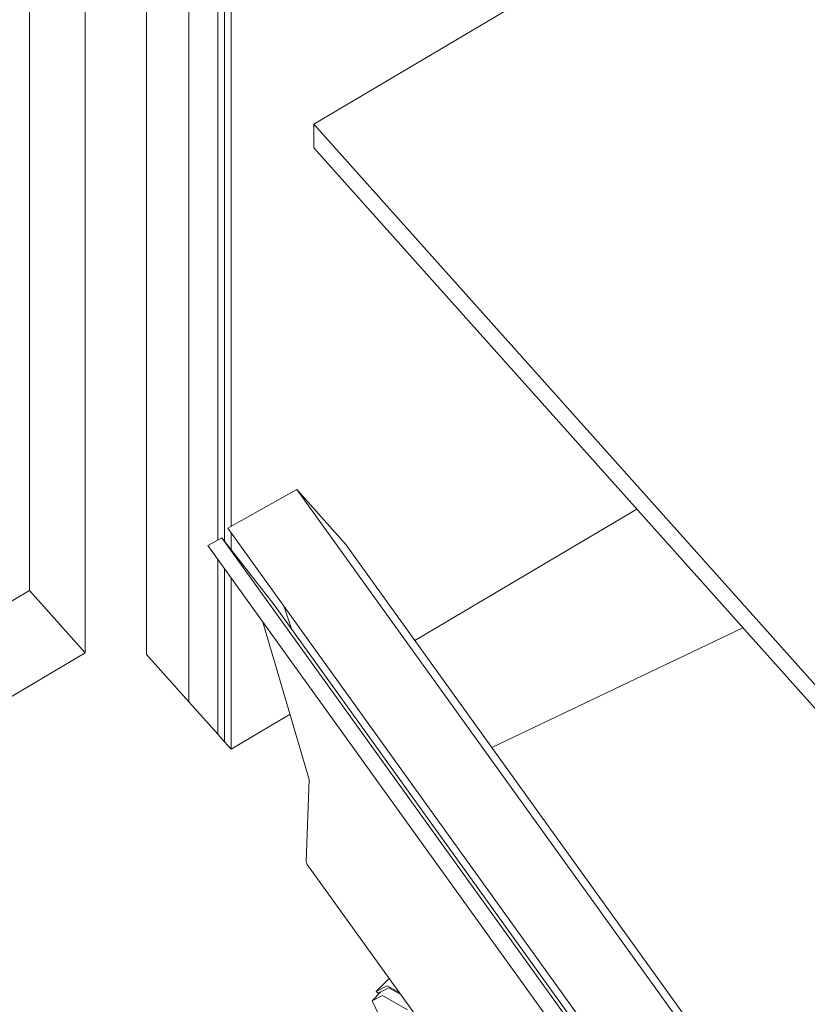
# Model space of a CAD drawing. Header units: millimetres. Extents: x -36631 to 27388, y -24993 to 6945.
# Tile 236 of 256: x -11212 to -10771, y -5051 to -4499. Entities that reach past the tile are written whole.
import ezdxf

# ---------------------------------------------------------------- set-up
doc = ezdxf.new("R2010")
doc.units = ezdxf.units.MM
doc.header["$MEASUREMENT"] = 0
doc.linetypes.add('Wipeout_Contour', pattern=[1000, 0, -1000])
for name, color, linetype in [('Nuevo_08_E_Envans secs', 7, 'Continuous'), ('Nuevo_09_EI_Mobiliari general', 7, 'Continuous'), ('Nuevo_14_PAV_Soft Light Grey 0554', 7, 'Continuous'), ('Nuevo_Ventanas Archicad', 7, 'Continuous')]:
    doc.layers.add(name, color=color, linetype=linetype)
for name, color, linetype, lineweight in [('Nuevo_08_E_Envans secs_Pluma_Nº__47', 7, 'Continuous', 20), ('Nuevo_09_EI_Mobiliari general_Pluma_Nº__1', 7, 'Continuous', 5), ('Nuevo_14_PAV_Soft Light Grey 0554_Pluma_Nº__89', 7, 'Continuous', 5), ('Nuevo_Ventanas Archicad_Pluma_Nº__1', 7, 'Continuous', 5)]:
    doc.layers.add(name, color=color, linetype=linetype, lineweight=lineweight)

# ---------------------------------------------------------------- blocks, each defined once
blk = doc.blocks.new('Elem Sección_204_1')
at = {"layer": 'Nuevo_08_E_Envans secs_Pluma_Nº__47', "color": 7, "linetype": 'Continuous', "lineweight": 20}
for p, q in [((-11117.69, -4881.66), (-11117.69, -4135.86)), ((-11101.46, -4791), (-11101.46, -4154.02)), ((-11097.72, -4791.77), (-11097.72, -4158.21)), ((-11093.97, -4162.4), (-11093.97, -4783.24)), ((-10866.72, -4773.62), (-10991.04, -4847.25)), ((-11093.97, -4787.06), (-11093.97, -4796.55)), ((-11101.46, -4899.82), (-11101.46, -4801.88)), ((-11097.72, -4904.01), (-11097.72, -4807.08)), ((-11093.97, -4812.29), (-11093.97, -4908.2)), ((-11117.69, -4881.66), (-11101.46, -4899.82)), ((-11060.97, -4888.66), (-11093.97, -4908.2)), ((-11101.46, -4899.82), (-11097.72, -4904.01)), ((-11097.72, -4904.01), (-11093.97, -4908.2))]:
    blk.add_line(p, q, dxfattribs=at)
blk = doc.blocks.new('Elem Sección_211_1')
at = {"layer": 'Nuevo_09_EI_Mobiliari general_Pluma_Nº__1', "color": 7, "linetype": 'Continuous', "lineweight": 5}
for p, q in [((-11095.93, -4784.33), (-11057.16, -4762.62)), ((-11057.16, -4762.62), (-11029.74, -4793.44)), ((-10799.65, -5120.62), (-11057.16, -4762.62)), ((-10838.43, -5142.33), (-11095.93, -4784.33)), ((-11107.14, -4793.98), (-11099.24, -4789.83)), ((-10849.64, -5151.97), (-11107.14, -4793.98)), ((-11099.24, -4789.83), (-11069.95, -4827.23)), ((-10841.73, -5147.82), (-11099.24, -4789.83)), ((-10772.24, -5151.43), (-11029.74, -4793.44)), ((-10812.45, -5185.22), (-11069.95, -4827.23)), ((-11060.17, -4840.82), (-11064.27, -4828.35)), ((-11050.19, -4925.24), (-11076.16, -4837.05)), ((-10947.88, -4907.26), (-10807.22, -4840.2)), ((-11052.05, -4971.11), (-11050.19, -4925.24)), ((-11051.44, -4972.77), (-11052.05, -4971.11)), ((-10793.94, -5330.76), (-11051.44, -4972.77)), ((-11005.48, -5036.67), (-11012.81, -5044.02)), ((-11006.49, -5040.83), (-11012.81, -5044.02)), ((-11011.57, -5045), (-11005.61, -5041.99)), ((-10999.76, -5044.63), (-11006.49, -5040.83)), ((-11005.61, -5041.99), (-10998.95, -5045.74)), ((-11010.08, -5044.25), (-11015.03, -5049.22)), ((-11009.19, -5046.27), (-11015.03, -5049.22)), ((-11012.81, -5044.02), (-11011.57, -5045)), ((-10995.1, -5054.22), (-11009.19, -5046.27)), ((-11015.03, -5049.22), (-11009.19, -5061.32))]:
    blk.add_line(p, q, dxfattribs=at)
blk = doc.blocks.new('Elem Sección_300_1')
at = {"layer": 'Nuevo_14_PAV_Soft Light Grey 0554_Pluma_Nº__89', "color": 7, "linetype": 'Continuous', "lineweight": 5}
blk.add_line((-11117.69, -4881.66), (-11141.41, -4855.12), dxfattribs=at)
blk = doc.blocks.new('Elem Sección_333_1')
at = {"layer": 'Nuevo_Ventanas Archicad_Pluma_Nº__1', "color": 7, "linetype": 'Continuous', "lineweight": 5}
for p, q in [((-11141.41, -4833.83), (-11141.41, -4109.32)), ((-11175.74, -4129.65), (-11175.74, -4854.16)), ((-12313.31, -5474.42), (-11206.95, -4819.23)), ((-11206.95, -4819.23), (-11175.74, -4854.16)), ((-11141.41, -4855.12), (-11141.41, -4833.83)), ((-11175.74, -4854.16), (-12313.31, -5527.83))]:
    blk.add_line(p, q, dxfattribs=at)
at = {"color": 254, "linetype": 'Wipeout_Contour', "lineweight": 0, "ltscale": 50336.870438}
blk.add_wipeout([(-11213.19, -4087.74), (-12350.76, -4761.41), (-12344.52, -4768.39), (-11206.95, -4094.72)], dxfattribs=at).dxf.layer = 'Nuevo_Ventanas Archicad'
at = {"layer": 'Nuevo_Ventanas Archicad_Pluma_Nº__1', "color": 7, "linetype": 'Continuous', "lineweight": 5}
blk.add_line((-11206.95, -4819.23), (-11206.95, -4094.72), dxfattribs=at)
blk = doc.blocks.new('Elem Sección_339_1')
at = {"layer": 'Nuevo_09_EI_Mobiliari general_Pluma_Nº__1', "color": 7, "linetype": 'Continuous', "lineweight": 5}
for p, q in [((-10537.09, -4255.54), (-11047.63, -4557.88)), ((-11047.63, -4557.88), (-9840.53, -5908.63)), ((-11047.63, -4571.18), (-11047.63, -4557.88)), ((-11047.63, -4571.18), (-9848.3, -5913.23))]:
    blk.add_line(p, q, dxfattribs=at)

msp = doc.modelspace()

# ---------------------------------------------------------------- block references
at = {"layer": 'Nuevo_08_E_Envans secs', "lineweight": 0}
msp.add_blockref('Elem Sección_204_1', (0, 0), dxfattribs=at)

# ---------------------------------------------------------------- next in the draw order: block references
at = {"layer": 'Nuevo_09_EI_Mobiliari general', "lineweight": 0}
msp.add_blockref('Elem Sección_211_1', (0, 0), dxfattribs=at)
at = {"layer": 'Nuevo_14_PAV_Soft Light Grey 0554', "lineweight": 0}
msp.add_blockref('Elem Sección_300_1', (0, 0), dxfattribs=at)

# ---------------------------------------------------------------- next in the draw order: block references
at = {"layer": 'Nuevo_Ventanas Archicad', "lineweight": 0}
msp.add_blockref('Elem Sección_333_1', (0, 0), dxfattribs=at)

# ---------------------------------------------------------------- next in the draw order: block references
at = {"layer": 'Nuevo_09_EI_Mobiliari general', "lineweight": 0}
msp.add_blockref('Elem Sección_339_1', (0, 0), dxfattribs=at)

doc.saveas('drawing.dxf')
